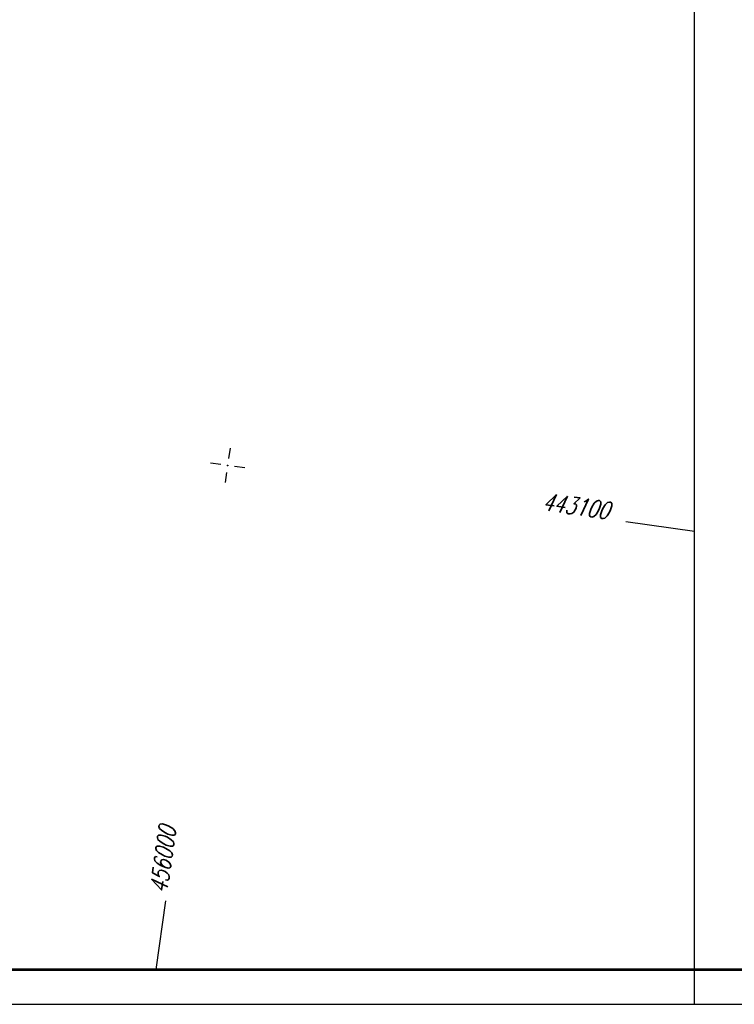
# Model space of a CAD drawing. Extents: x 0 to 1135, y 0 to 420.
# Tile 27 of 56: x 853 to 956, y 0 to 142. Entities that reach past the tile are written whole.
import ezdxf

# ---------------------------------------------------------------- set-up
doc = ezdxf.new("R2010")
doc.units = 0
doc.header["$LTSCALE"] = 2
doc.header["$MEASUREMENT"] = 0
doc.linetypes.add('AUSGEZOGEN', pattern=[0])
doc.layers.get('0').update_dxf_attribs({"linetype": 'AUSGEZOGEN'})
doc.layers.add('NETZ', color=250, linetype='CONTINUOUS')
doc.layers.add('RAHMEN', color=250, linetype='AUSGEZOGEN')
doc.styles.add('ROMANS', font='romans.shx', dxfattribs={"width": 0.8})

# ---------------------------------------------------------------- blocks, each defined once
blk = doc.blocks.new('IKR')
at = {"color": 0}
for p, q in [((0, 1), (0, 2.5)), ((-2.5, 0), (-1, 0)), ((1, 0), (2.5, 0)), ((0, -2.5), (0, -1))]:
    blk.add_line(p, q, dxfattribs=at)
blk.add_circle((0, 0), 0.05, dxfattribs=at)
blk.add_point((0, 0), dxfattribs=at)

msp = doc.modelspace()

# ---------------------------------------------------------------- linework, layer by layer
at = {"layer": 'NETZ'}
for p, q in [((949.98, 68.2), (940.08, 69.61)), ((872.31, 5.02), (873.71, 14.92))]:
    msp.add_line(p, q, dxfattribs=at)
at = {"layer": 'RAHMEN'}
for p, q in [((950, 0), (950, 415)), ((0, 0), (950, 0)), ((950, 0), (1135, 0))]:
    msp.add_line(p, q, dxfattribs=at)
at = {"layer": 'RAHMEN', "const_width": 0.35}
msp.add_lwpolyline([(25, 5), (1130, 5), (1130, 415), (25, 415), (25, 5)], dxfattribs=at)

# ---------------------------------------------------------------- block references
at = {"layer": 'NETZ', "rotation": 171.9288}
msp.add_blockref('IKR', (882.62, 77.75), dxfattribs=at)

# ---------------------------------------------------------------- texts
at = {"layer": 'NETZ', "style": 'ROMANS', "oblique": 16.6, "width": 0.75}
for s, rotation, p in [('443100', 351.9288, (927.95, 71.33)), ('456000', 81.9288, (873.85, 15.91))]:
    msp.add_text(s, height=2.5, rotation=rotation, dxfattribs=at).set_placement(p)

doc.saveas('drawing.dxf')
